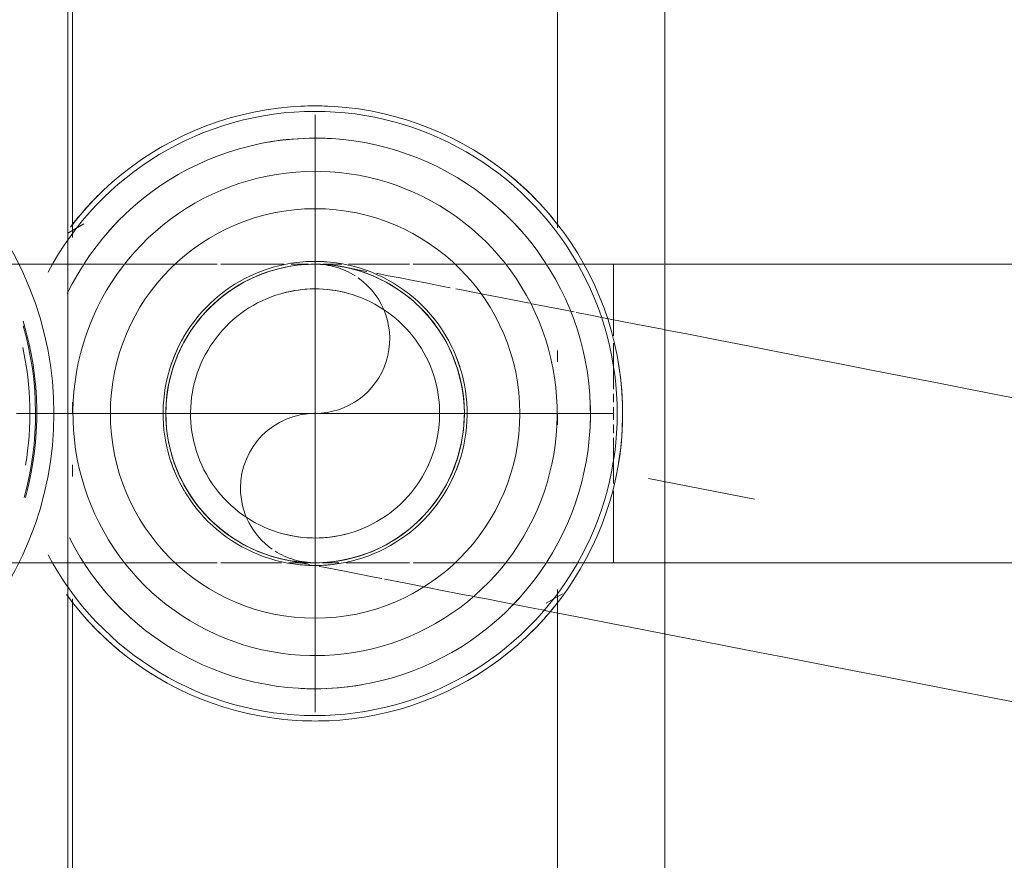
# Model space of a CAD drawing. Header units: millimetres. Extents: x -125 to 26481, y 4748 to 39818.
# Tile 72 of 104: x 18374 to 18426, y 36677 to 36722. Entities that reach past the tile are written whole.
import ezdxf

# ---------------------------------------------------------------- set-up
doc = ezdxf.new("R2010")
doc.units = ezdxf.units.MM
for name, pattern in [('ADSK_Осевая', [700, 500, -100, 0, -100]), ('ADSK_Скрыто', [300, 150, -150]), ('ADSK_Штриховая_ш3 п1_5', [225, 150, -75])]:
    doc.linetypes.add(name, pattern=pattern)
for name, color, linetype, lineweight in [('A-DETL-____-HDLN', 90, 'ADSK_Скрыто', 9), ('A-DETL-____-MBND', 5, 'ADSK_Штриховая_ш3 п1_5', 20), ('M-EQPM-____-OTLN', 50, 'Continuous', 20), ('P-PIPE-____-CNTR', 3, 'ADSK_Осевая', 20)]:
    doc.layers.add(name, color=color, linetype=linetype, lineweight=lineweight)

# ---------------------------------------------------------------- blocks, each defined once
blk = doc.blocks.new('ADSK_Коллектор с регулирующими клапанами и расходомерами - N4-1658406-В_Этаж 02_Отопление')
at = {"layer": 'M-EQPM-____-OTLN'}
for p, q in [((200, 86.75), (62, 86.75)), ((121.058, 81), (90.438, 81)), ((128.238, 81), (127.62, 81)), ((131.608, 81), (131, 81)), ((170.984, 81), (140.438, 81)), ((141.168, 80.389), (140.669, 81.253)), ((120.832, 55.611), (121.329, 54.75)), ((90.942, 55), (121.564, 55)), ((130.392, 55), (131, 55)), ((133.762, 55), (134.38, 55)), ((140.942, 55), (170.984, 55)), ((200, 54.75), (62, 54.75))]:
    blk.add_line(p, q, dxfattribs=at)
at = {"layer": 'M-EQPM-____-OTLN', "flags": 128}
for points in [[(147.483, 68), (147.47, 68.659), (147.43, 69.317), (147.364, 69.973), (147.272, 70.626), (147.154, 71.275), (147.011, 71.918), (146.841, 72.555), (146.646, 73.185), (146.426, 73.807), (146.182, 74.419), (145.913, 75.021), (145.62, 75.611), (145.304, 76.19), (144.965, 76.756), (144.604, 77.307), (144.221, 77.844), (143.817, 78.364), (143.392, 78.869), (142.947, 79.355), (142.484, 79.824), (142.002, 80.274), (141.502, 80.704), (140.986, 81.114), (140.453, 81.503), (139.906, 81.87), (139.344, 82.215), (138.769, 82.537), (138.181, 82.836), (137.582, 83.112), (136.973, 83.363), (136.354, 83.589), (135.726, 83.791), (135.091, 83.967), (134.449, 84.118), (133.802, 84.243), (133.15, 84.342), (132.495, 84.415), (131.837, 84.462), (131.178, 84.482), (130.519, 84.476), (129.86, 84.443), (129.204, 84.385), (128.55, 84.3), (127.9, 84.189), (127.255, 84.052), (126.616, 83.889), (125.984, 83.701), (125.36, 83.488), (124.746, 83.25), (124.141, 82.988), (123.547, 82.702), (122.965, 82.392), (122.396, 82.059), (121.84, 81.704), (121.3, 81.326), (120.775, 80.928), (120.266, 80.509), (119.774, 80.069), (119.301, 79.611), (118.846, 79.134), (118.41, 78.639), (117.995, 78.127), (117.6, 77.599), (117.227, 77.055), (116.876, 76.497), (116.547, 75.925), (116.242, 75.341), (115.96, 74.745), (115.703, 74.138), (115.469, 73.522), (115.261, 72.896), (115.078, 72.263), (114.92, 71.623), (114.788, 70.977), (114.682, 70.326), (114.602, 69.672), (114.548, 69.015), (114.521, 68.356), (114.517, 68)], [(145.756, 68), (145.744, 68.59), (145.709, 69.179), (145.65, 69.766), (145.567, 70.351), (145.462, 70.932), (145.333, 71.507), (145.181, 72.078), (145.007, 72.642), (144.81, 73.198), (144.591, 73.746), (144.35, 74.285), (144.088, 74.814), (143.805, 75.332), (143.502, 75.838), (143.178, 76.332), (142.835, 76.812), (142.474, 77.278), (142.093, 77.73), (141.695, 78.166), (141.28, 78.585), (140.849, 78.988), (140.402, 79.373), (139.939, 79.74), (139.463, 80.088), (138.973, 80.416), (138.47, 80.725), (137.955, 81.014), (137.429, 81.282), (136.893, 81.528), (136.347, 81.753), (135.793, 81.956), (135.231, 82.136), (134.662, 82.294), (134.087, 82.429), (133.508, 82.541), (132.924, 82.63), (132.338, 82.695), (131.749, 82.737), (131.159, 82.755), (130.569, 82.749), (129.98, 82.72), (129.392, 82.668), (128.807, 82.592), (128.225, 82.492), (127.647, 82.37), (127.076, 82.224), (126.51, 82.056), (125.951, 81.865), (125.401, 81.652), (124.859, 81.417), (124.328, 81.161), (123.807, 80.884), (123.297, 80.586), (122.8, 80.268), (122.316, 79.93), (121.846, 79.573), (121.391, 79.198), (120.951, 78.805), (120.527, 78.394), (120.119, 77.967), (119.729, 77.524), (119.358, 77.066), (119.004, 76.593), (118.67, 76.106), (118.356, 75.607), (118.062, 75.095), (117.789, 74.572), (117.536, 74.038), (117.306, 73.495), (117.097, 72.943), (116.91, 72.383), (116.746, 71.816), (116.605, 71.243), (116.487, 70.665), (116.392, 70.082), (116.32, 69.496), (116.272, 68.908), (116.248, 68.319), (116.244, 68)], [(143.978, 68), (143.968, 68.519), (143.937, 69.037), (143.885, 69.554), (143.813, 70.068), (143.72, 70.578), (143.606, 71.085), (143.473, 71.587), (143.32, 72.083), (143.146, 72.572), (142.954, 73.054), (142.742, 73.528), (142.512, 73.993), (142.263, 74.449), (141.996, 74.894), (141.711, 75.328), (141.41, 75.751), (141.092, 76.161), (140.757, 76.558), (140.407, 76.941), (140.042, 77.31), (139.663, 77.664), (139.269, 78.003), (138.863, 78.326), (138.443, 78.632), (138.012, 78.921), (137.57, 79.193), (137.117, 79.446), (136.654, 79.682), (136.183, 79.899), (135.703, 80.096), (135.215, 80.275), (134.721, 80.433), (134.221, 80.572), (133.716, 80.691), (133.206, 80.79), (132.693, 80.867), (132.177, 80.925), (131.659, 80.962), (131.14, 80.978), (130.621, 80.973), (130.103, 80.947), (129.586, 80.901), (129.071, 80.834), (128.559, 80.747), (128.051, 80.639), (127.548, 80.511), (127.051, 80.363), (126.559, 80.195), (126.075, 80.008), (125.599, 79.801), (125.132, 79.576), (124.673, 79.332), (124.225, 79.07), (123.788, 78.79), (123.362, 78.493), (122.949, 78.179), (122.548, 77.849), (122.161, 77.503), (121.788, 77.142), (121.43, 76.766), (121.087, 76.377), (120.76, 75.974), (120.449, 75.558), (120.155, 75.13), (119.879, 74.69), (119.62, 74.24), (119.38, 73.78), (119.158, 73.311), (118.955, 72.833), (118.772, 72.348), (118.607, 71.855), (118.463, 71.356), (118.339, 70.852), (118.235, 70.344), (118.152, 69.832), (118.089, 69.316), (118.046, 68.799), (118.025, 68.28), (118.022, 68)], [(139.15, 68), (139.143, 68.326), (139.124, 68.651), (139.091, 68.976), (139.046, 69.298), (138.988, 69.619), (138.916, 69.937), (138.833, 70.252), (138.736, 70.564), (138.628, 70.871), (138.507, 71.174), (138.374, 71.471), (138.229, 71.764), (138.073, 72.05), (137.905, 72.329), (137.726, 72.602), (137.537, 72.867), (137.337, 73.125), (137.127, 73.374), (136.907, 73.615), (136.678, 73.846), (136.44, 74.069), (136.193, 74.282), (135.937, 74.484), (135.674, 74.676), (135.403, 74.858), (135.126, 75.029), (134.841, 75.188), (134.551, 75.336), (134.255, 75.472), (133.953, 75.596), (133.647, 75.708), (133.337, 75.808), (133.023, 75.895), (132.705, 75.97), (132.385, 76.031), (132.063, 76.08), (131.739, 76.116), (131.414, 76.139), (131.088, 76.15), (130.762, 76.147), (130.436, 76.13), (130.112, 76.101), (129.788, 76.059), (129.467, 76.005), (129.148, 75.937), (128.832, 75.856), (128.52, 75.763), (128.211, 75.658), (127.907, 75.54), (127.608, 75.411), (127.315, 75.269), (127.027, 75.116), (126.746, 74.951), (126.471, 74.776), (126.204, 74.589), (125.944, 74.392), (125.692, 74.185), (125.449, 73.968), (125.215, 73.741), (124.99, 73.505), (124.775, 73.26), (124.57, 73.007), (124.374, 72.746), (124.19, 72.477), (124.016, 72.201), (123.854, 71.919), (123.703, 71.63), (123.564, 71.335), (123.436, 71.035), (123.321, 70.73), (123.218, 70.421), (123.127, 70.108), (123.049, 69.791), (122.984, 69.472), (122.932, 69.15), (122.892, 68.827), (122.865, 68.502), (122.852, 68.176), (122.85, 68)], [(137.676, 68), (137.671, 68.267), (137.655, 68.534), (137.628, 68.799), (137.591, 69.064), (137.543, 69.326), (137.485, 69.587), (137.416, 69.845), (137.337, 70.1), (137.248, 70.352), (137.149, 70.6), (137.04, 70.844), (136.922, 71.083), (136.794, 71.317), (136.656, 71.546), (136.51, 71.77), (136.355, 71.987), (136.191, 72.198), (136.019, 72.402), (135.839, 72.599), (135.651, 72.789), (135.456, 72.971), (135.254, 73.145), (135.044, 73.311), (134.829, 73.469), (134.607, 73.618), (134.38, 73.757), (134.147, 73.888), (133.909, 74.009), (133.666, 74.121), (133.419, 74.222), (133.168, 74.314), (132.914, 74.396), (132.657, 74.467), (132.397, 74.528), (132.135, 74.579), (131.871, 74.619), (131.605, 74.649), (131.339, 74.667), (131.072, 74.676), (130.805, 74.673), (130.538, 74.66), (130.272, 74.636), (130.008, 74.602), (129.744, 74.557), (129.483, 74.501), (129.224, 74.436), (128.968, 74.359), (128.716, 74.273), (128.467, 74.177), (128.222, 74.07), (127.981, 73.955), (127.746, 73.829), (127.515, 73.694), (127.29, 73.55), (127.071, 73.398), (126.858, 73.236), (126.652, 73.066), (126.453, 72.888), (126.261, 72.703), (126.077, 72.509), (125.901, 72.309), (125.733, 72.102), (125.573, 71.888), (125.422, 71.667), (125.279, 71.441), (125.146, 71.21), (125.023, 70.973), (124.909, 70.732), (124.804, 70.486), (124.71, 70.236), (124.625, 69.983), (124.551, 69.727), (124.487, 69.467), (124.434, 69.206), (124.391, 68.942), (124.358, 68.677), (124.337, 68.411), (124.326, 68.144), (124.324, 68)], [(114.517, 68), (114.53, 67.341), (114.57, 66.683), (114.636, 66.027), (114.728, 65.374), (114.846, 64.725), (114.989, 64.082), (115.159, 63.445), (115.354, 62.815), (115.574, 62.193), (115.818, 61.581), (116.087, 60.979), (116.38, 60.389), (116.696, 59.81), (117.035, 59.244), (117.396, 58.693), (117.779, 58.156), (118.183, 57.636), (118.608, 57.131), (119.053, 56.645), (119.516, 56.176), (119.998, 55.726), (120.498, 55.296), (121.014, 54.886)], [(116.244, 68), (116.256, 67.41), (116.291, 66.821), (116.35, 66.234), (116.433, 65.649), (116.538, 65.068), (116.667, 64.493), (116.819, 63.922), (116.993, 63.358), (117.19, 62.802), (117.409, 62.254), (117.65, 61.715), (117.912, 61.186), (118.195, 60.668), (118.498, 60.162), (118.822, 59.668), (119.165, 59.188), (119.526, 58.722), (119.907, 58.27), (120.305, 57.834), (120.72, 57.415), (121.151, 57.012), (121.598, 56.627), (122.061, 56.26), (122.537, 55.912), (123.027, 55.584), (123.53, 55.275), (124.045, 54.986), (124.571, 54.718)], [(118.022, 68), (118.032, 67.481), (118.063, 66.963), (118.115, 66.446), (118.187, 65.932), (118.28, 65.422), (118.394, 64.915), (118.527, 64.413), (118.68, 63.917), (118.854, 63.428), (119.046, 62.946), (119.258, 62.472), (119.488, 62.007), (119.737, 61.551), (120.004, 61.106), (120.289, 60.672), (120.59, 60.249), (120.908, 59.839), (121.243, 59.442), (121.593, 59.059), (121.958, 58.69), (122.337, 58.336), (122.731, 57.997), (123.137, 57.674), (123.557, 57.368), (123.988, 57.079), (124.43, 56.807), (124.883, 56.554), (125.346, 56.318), (125.817, 56.101), (126.297, 55.904), (126.785, 55.725), (127.279, 55.567), (127.779, 55.428), (128.284, 55.309), (128.794, 55.21), (129.307, 55.133), (129.823, 55.075), (130.341, 55.038), (130.86, 55.022), (131.379, 55.027), (131.897, 55.053), (132.414, 55.099), (132.929, 55.166), (133.441, 55.253), (133.949, 55.361), (134.452, 55.489), (134.949, 55.637), (135.441, 55.805), (135.925, 55.992), (136.401, 56.199), (136.868, 56.424), (137.327, 56.668), (137.775, 56.93), (138.212, 57.21), (138.638, 57.507), (139.051, 57.821), (139.452, 58.151), (139.839, 58.497), (140.212, 58.858), (140.57, 59.234), (140.913, 59.623), (141.24, 60.026), (141.551, 60.442), (141.845, 60.87), (142.121, 61.31), (142.38, 61.76), (142.62, 62.22), (142.842, 62.689), (143.045, 63.167), (143.228, 63.652), (143.393, 64.145), (143.537, 64.644), (143.661, 65.148), (143.765, 65.656), (143.848, 66.168), (143.911, 66.684), (143.954, 67.201), (143.975, 67.72), (143.978, 68)], [(122.85, 68), (122.857, 67.674), (122.876, 67.349), (122.909, 67.024), (122.954, 66.702), (123.012, 66.381), (123.084, 66.063), (123.167, 65.748), (123.264, 65.436), (123.372, 65.129), (123.493, 64.826), (123.626, 64.529), (123.771, 64.236), (123.927, 63.95), (124.095, 63.671), (124.274, 63.398), (124.463, 63.133), (124.663, 62.875), (124.873, 62.626), (125.093, 62.385), (125.322, 62.154), (125.56, 61.931), (125.807, 61.718), (126.063, 61.516), (126.326, 61.324), (126.597, 61.142), (126.874, 60.971), (127.159, 60.812), (127.449, 60.664), (127.745, 60.528), (128.047, 60.404), (128.353, 60.292), (128.663, 60.192), (128.977, 60.105), (129.295, 60.03), (129.615, 59.969), (129.937, 59.92), (130.261, 59.884), (130.586, 59.861), (130.912, 59.85), (131.238, 59.853), (131.564, 59.87), (131.888, 59.899), (132.212, 59.941), (132.533, 59.995), (132.852, 60.063), (133.168, 60.144), (133.48, 60.237), (133.789, 60.342), (134.093, 60.46), (134.392, 60.589), (134.685, 60.731), (134.973, 60.884), (135.254, 61.049), (135.529, 61.224), (135.796, 61.411), (136.056, 61.608), (136.308, 61.815), (136.551, 62.032), (136.785, 62.259), (137.01, 62.495), (137.225, 62.74), (137.43, 62.993), (137.626, 63.254), (137.81, 63.523), (137.984, 63.799), (138.146, 64.081), (138.297, 64.37), (138.436, 64.665), (138.564, 64.965), (138.679, 65.27), (138.782, 65.579), (138.873, 65.892), (138.951, 66.209), (139.016, 66.528), (139.068, 66.85), (139.108, 67.173), (139.135, 67.498), (139.148, 67.824), (139.15, 68)], [(124.324, 68), (124.329, 67.733), (124.345, 67.466), (124.372, 67.201), (124.409, 66.936), (124.457, 66.674), (124.515, 66.413), (124.584, 66.155), (124.663, 65.9), (124.752, 65.648), (124.851, 65.4), (124.96, 65.156), (125.078, 64.917), (125.206, 64.683), (125.344, 64.454), (125.49, 64.23), (125.645, 64.013), (125.809, 63.802), (125.981, 63.598), (126.161, 63.401), (126.349, 63.211), (126.544, 63.029), (126.746, 62.855), (126.956, 62.689), (127.171, 62.531), (127.393, 62.382), (127.62, 62.243), (127.853, 62.112), (128.091, 61.991), (128.334, 61.879), (128.581, 61.778), (128.832, 61.686), (129.086, 61.604), (129.343, 61.533), (129.603, 61.472), (129.865, 61.421), (130.129, 61.381), (130.395, 61.351), (130.661, 61.333), (130.928, 61.324), (131.195, 61.327), (131.462, 61.34), (131.728, 61.364), (131.992, 61.398), (132.256, 61.443), (132.517, 61.499), (132.776, 61.564), (133.032, 61.641), (133.284, 61.727), (133.533, 61.823), (133.778, 61.93), (134.019, 62.045), (134.254, 62.171), (134.485, 62.306), (134.71, 62.45), (134.929, 62.602), (135.142, 62.764), (135.348, 62.934), (135.547, 63.112), (135.739, 63.297), (135.923, 63.491), (136.099, 63.691), (136.267, 63.898), (136.427, 64.112), (136.578, 64.333), (136.721, 64.559), (136.854, 64.79), (136.977, 65.027), (137.091, 65.268), (137.196, 65.514), (137.29, 65.764), (137.375, 66.017), (137.449, 66.273), (137.513, 66.533), (137.566, 66.794), (137.609, 67.058), (137.642, 67.323), (137.663, 67.589), (137.674, 67.856), (137.676, 68)], [(137.672, 54.839), (138.193, 55.116), (138.703, 55.414), (139.2, 55.732), (139.684, 56.07), (140.154, 56.427), (140.609, 56.802), (141.049, 57.195), (141.473, 57.606), (141.881, 58.033), (142.271, 58.476), (142.642, 58.934), (142.996, 59.407), (143.33, 59.894), (143.644, 60.393), (143.938, 60.905), (144.211, 61.428), (144.464, 61.962), (144.694, 62.505), (144.903, 63.057), (145.09, 63.617), (145.254, 64.184), (145.395, 64.757), (145.513, 65.335), (145.608, 65.918), (145.68, 66.504), (145.728, 67.092), (145.752, 67.681), (145.756, 68)], [(140.7, 54.674), (141.225, 55.072), (141.734, 55.491), (142.226, 55.931), (142.699, 56.389), (143.154, 56.866), (143.59, 57.361), (144.005, 57.873), (144.4, 58.401), (144.773, 58.945), (145.124, 59.503), (145.453, 60.075), (145.758, 60.659), (146.04, 61.255), (146.297, 61.862), (146.531, 62.478), (146.739, 63.104), (146.922, 63.737), (147.08, 64.377), (147.212, 65.023), (147.318, 65.674), (147.398, 66.328), (147.452, 66.985), (147.479, 67.644), (147.483, 68)]]:
    blk.add_lwpolyline(points, dxfattribs=at)
at = {"layer": 'M-EQPM-____-OTLN'}
for centre, radius, start, end in [((131, 68), 16.483, 80.7583, 100.4701), ((131, 68), 16.192, 360, 180), ((131, 68), 14.757, 86.4164, 92.8479), ((131, 68), 14.757, 86.407, 92.8444), ((131, 68), 16.483, 129.0526, 142.0096), ((131, 68), 16.483, 42.7006, 52.2304), ((131, 68), 14.757, 129.4407, 138.1279), ((131, 68), 14.757, 129.4338, 138.1241), ((131, 68), 10.974, 0, 180), ((131, 68), 14.757, 45, 48.5734), ((131, 68), 14.757, 45, 48.569), ((131, 68), 8.15, 107.956, 120), ((131, 68), 8.15, 59.4838, 71.6603), ((131, 68), 14.757, 360, 9.7004), ((131, 68), 14.757, 360, 9.6983), ((131, 68), 6.676, 164.5765, 180), ((131, 68), 6.676, 360, 15.4235), ((131, 68), 16.483, 177.6765, 180), ((131, 68), 14.757, 176.6203, 180), ((131, 68), 14.757, 176.6244, 180), ((131, 68), 8.15, 175.5547, 180), ((131, 68), 8.15, 360, 6.3955), ((131, 68), 16.483, 360, 2.6477), ((131, 68), 16.483, 180, 182.6477), ((131, 68), 16.192, 180, 242.0876), ((131, 68), 14.757, 180, 189.7004), ((131, 68), 14.757, 180, 189.6983), ((131, 68), 10.974, 180, 0), ((131, 68), 8.15, 180, 184.4453), ((131, 68), 6.676, 180, 195.4235), ((131, 68), 6.676, 344.5765, 360), ((131, 68), 16.192, 297.9124, 360), ((131, 68), 8.15, 353.6012, 360), ((131, 68), 14.757, 356.6244, 360), ((131, 68), 14.757, 356.6203, 360), ((131, 68), 16.483, 357.6765, 360), ((131, 68), 8.15, 240, 251.6603), ((131, 68), 8.15, 287.956, 300.5161), ((131, 68), 14.757, 309.4338, 318.1241), ((131, 68), 14.757, 309.4407, 318.1279), ((131, 68), 14.757, 225, 228.5734), ((131, 68), 14.757, 225, 228.569), ((131, 68), 16.483, 309.0526, 322.0096), ((131, 68), 16.483, 222.7006, 232.2345), ((131, 36), 18, 45, 135), ((131, 36), 17.084, 74.6894, 106.8084), ((131, 36), 17.018, 74.6301, 106.0052), ((131, 36), 16.711, 80.4736, 102.1893)]:
    blk.add_arc(centre, radius, start, end, dxfattribs=at)
blk = doc.blocks.new('ADSK_СШПЭ Аксиальный_Поворот с фиксатором - Поворот трубы-V40-В_Этаж 02_Отопление')
at = {"layer": 'A-DETL-____-HDLN', "color": 1}
for p, q in [((34131.098, 36708.603), (34131.418, 36708.603)), ((34134.822, 36691.754), (34134.414, 36691.834)), ((34135.269, 36691.667), (34134.97, 36691.725)), ((34139.674, 36690.807), (34139.337, 36690.872)), ((34140.509, 36690.644), (34139.799, 36690.782))]:
    blk.add_line(p, q, dxfattribs=at)
at = {"layer": 'A-DETL-____-HDLN', "color": 1, "flags": 128}
for points in [[(34124.233, 36704.46), (34124.271, 36704.53), (34124.434, 36704.806), (34124.607, 36705.075), (34124.791, 36705.336), (34124.986, 36705.591), (34125.19, 36705.837), (34125.404, 36706.075), (34125.627, 36706.304), (34125.86, 36706.524), (34126.101, 36706.734), (34126.35, 36706.935), (34126.607, 36707.125), (34126.872, 36707.306), (34127.143, 36707.475), (34127.421, 36707.633), (34127.705, 36707.781), (34127.995, 36707.916), (34128.29, 36708.04), (34128.59, 36708.152), (34128.894, 36708.252), (34129.201, 36708.34), (34129.512, 36708.416), (34129.826, 36708.478), (34130.142, 36708.529), (34130.46, 36708.566), (34130.779, 36708.591), (34130.865, 36708.595)], [(34131.619, 36708.594), (34131.738, 36708.589), (34132.057, 36708.563), (34132.375, 36708.524), (34132.69, 36708.472), (34132.775, 36708.456)], [(34132.775, 36708.456), (34132.813, 36708.449), (34132.926, 36708.427), (34133.114, 36708.39), (34133.377, 36708.339), (34133.714, 36708.273), (34134.016, 36708.214)], [(34134.535, 36708.113), (34134.61, 36708.098), (34135.167, 36707.989), (34135.795, 36707.867), (34136.494, 36707.73), (34137.262, 36707.58), (34138.099, 36707.417), (34138.482, 36707.342)], [(34138.782, 36707.283), (34139.002, 36707.24), (34139.971, 36707.051), (34141.004, 36706.849), (34142.099, 36706.635), (34142.742, 36706.51)], [(34142.865, 36706.486), (34143.254, 36706.41), (34144.468, 36706.173), (34145.127, 36706.044)], [(34145.243, 36706.021), (34145.738, 36705.925), (34147.063, 36705.666), (34148.441, 36705.397), (34149.869, 36705.118), (34149.96, 36705.1)], [(34123.39, 36702.138), (34123.458, 36702.451), (34123.538, 36702.761), (34123.63, 36703.067), (34123.735, 36703.37), (34123.851, 36703.668), (34123.98, 36703.961), (34124.12, 36704.248)], [(34124.134, 36696.937), (34124.066, 36697.068), (34123.93, 36697.358), (34123.806, 36697.653), (34123.694, 36697.953), (34123.594, 36698.257), (34123.506, 36698.564), (34123.431, 36698.875), (34123.368, 36699.189), (34123.318, 36699.505), (34123.28, 36699.823), (34123.255, 36700.142), (34123.243, 36700.461), (34123.244, 36700.781), (34123.257, 36701.101), (34123.283, 36701.42), (34123.322, 36701.738), (34123.374, 36702.053), (34123.39, 36702.138)], [(34129.708, 36692.753), (34129.395, 36692.821), (34129.086, 36692.901), (34128.779, 36692.993), (34128.477, 36693.098), (34128.179, 36693.214), (34127.886, 36693.343), (34127.598, 36693.483), (34127.316, 36693.634), (34127.041, 36693.797), (34126.772, 36693.97), (34126.51, 36694.154), (34126.256, 36694.348), (34126.01, 36694.553), (34125.772, 36694.767), (34125.543, 36694.99), (34125.323, 36695.223), (34125.112, 36695.464), (34124.912, 36695.713), (34124.721, 36695.97), (34124.541, 36696.235), (34124.372, 36696.506), (34124.213, 36696.784)], [(34130.946, 36692.511), (34130.751, 36692.549), (34130.394, 36692.619), (34130.111, 36692.674), (34129.902, 36692.715), (34129.769, 36692.741), (34129.711, 36692.753), (34129.708, 36692.753)], [(34134.414, 36691.834), (34133.628, 36691.988), (34132.91, 36692.128), (34132.262, 36692.254), (34131.686, 36692.367), (34131.467, 36692.41)], [(34139.337, 36690.872), (34138.226, 36691.089), (34137.177, 36691.294), (34136.19, 36691.487), (34135.269, 36691.667)], [(34143.605, 36690.039), (34143.024, 36690.152), (34141.738, 36690.404), (34140.509, 36690.644)], [(34150.218, 36688.747), (34148.684, 36689.047), (34147.196, 36689.338), (34145.755, 36689.619), (34144.363, 36689.891)]]:
    blk.add_lwpolyline(points, dxfattribs=at)
at = {"layer": 'A-DETL-____-HDLN', "color": 1}
for start, end in [(93.9486, 138.9486), (92.9157, 93.9486), (87.9467, 91.6263), (78.9486, 86.3467), (48.9486, 78.9486), (27.9467, 46.4066), (138.9486, 151.6263), (153.9486, 168.9486), (152.9157, 153.9486), (348.9486, 26.3467), (168.9486, 198.9486), (332.9157, 348.9486), (198.9486, 206.3467), (207.9467, 213.9486), (272.9157, 331.6263), (213.9486, 266.3467), (267.9467, 271.6263)]:
    blk.add_arc((34131.242, 36700.605), 8, start, end, dxfattribs=at)
at = {"layer": 'A-DETL-____-MBND', "color": 10}
blk.add_line((34144.363, 36689.891), (34143.631, 36690.034), dxfattribs=at)
at = {"layer": 'A-DETL-____-MBND', "color": 10, "flags": 128}
for points in [[(34149.992, 36705.094), (34151.345, 36704.829), (34152.867, 36704.532), (34154.432, 36704.227), (34156.037, 36703.913), (34157.681, 36703.592), (34159.36, 36703.264), (34161.072, 36702.93), (34162.815, 36702.589), (34164.584, 36702.244), (34166.378, 36701.893), (34168.194, 36701.539), (34170.028, 36701.18), (34171.878, 36700.819), (34173.741, 36700.455), (34175.614, 36700.09), (34177.493, 36699.722), (34179.377, 36699.355), (34179.885, 36699.255)], [(34176.818, 36683.552), (34174.934, 36683.92), (34173.053, 36684.287), (34171.178, 36684.653), (34169.313, 36685.018), (34167.459, 36685.38), (34165.62, 36685.739), (34163.799, 36686.095), (34161.999, 36686.446), (34160.223, 36686.793), (34158.473, 36687.135), (34156.752, 36687.471), (34155.064, 36687.801), (34153.41, 36688.124), (34151.794, 36688.439), (34150.218, 36688.747)]]:
    blk.add_lwpolyline(points, dxfattribs=at)
blk = doc.blocks.new('ADSK_СШПЭ Аксиальный_Поворот с фиксатором - Поворот трубы-V72-В_Этаж 02_Отопление')
at = {"layer": 'A-DETL-____-HDLN', "color": 5}
for p, q in [((34129.959, 36708.605), (34130.882, 36708.605)), ((34131.081, 36708.605), (34131.403, 36708.605)), ((34131.651, 36708.605), (34132.668, 36708.605)), ((34147.241, 36704.772), (34147.241, 36708.605)), ((34147.241, 36702.675), (34147.241, 36704.369)), ((34147.241, 36701.912), (34147.241, 36702.675)), ((34147.241, 36701.205), (34147.241, 36701.652)), ((34147.241, 36700.605), (34147.241, 36700.944)), ((34147.241, 36700.266), (34147.241, 36700.605)), ((34147.241, 36699.557), (34147.241, 36700.004)), ((34147.241, 36698.534), (34147.241, 36699.298)), ((34147.241, 36696.853), (34147.241, 36698.534)), ((34147.241, 36692.605), (34147.241, 36696.466)), ((34118.788, 36692.605), (34118.575, 36692.605)), ((34120.138, 36692.605), (34118.905, 36692.605)), ((34120.962, 36692.605), (34120.138, 36692.605)), ((34121.744, 36692.605), (34121.086, 36692.605)), ((34125.991, 36692.605), (34125.075, 36692.605)), ((34126.796, 36692.605), (34126.19, 36692.605)), ((34128.549, 36692.605), (34126.796, 36692.605)), ((34129.445, 36692.605), (34128.549, 36692.605)), ((34130.332, 36692.605), (34129.816, 36692.605)), ((34130.883, 36692.605), (34130.332, 36692.605)), ((34131.402, 36692.605), (34131.082, 36692.605)), ((34132.142, 36692.605), (34131.6, 36692.605)), ((34132.523, 36692.605), (34132.142, 36692.605)), ((34133.976, 36692.605), (34132.908, 36692.605)), ((34135.831, 36692.605), (34133.976, 36692.605)), ((34136.294, 36692.605), (34135.831, 36692.605)), ((34137.705, 36692.605), (34136.492, 36692.605)), ((34143.405, 36692.605), (34141.495, 36692.605)), ((34143.58, 36692.605), (34143.405, 36692.605)), ((34145.321, 36692.605), (34143.699, 36692.605)), ((34147.241, 36692.605), (34145.321, 36692.605))]:
    blk.add_line(p, q, dxfattribs=at)
at = {"layer": 'A-DETL-____-HDLN', "color": 5, "flags": 128}
for points in [[(34099.241, 36708.605), (34099.279, 36708.605), (34099.394, 36708.605), (34099.586, 36708.605), (34099.854, 36708.605), (34100.198, 36708.605), (34100.617, 36708.605), (34101.11, 36708.605), (34101.678, 36708.605), (34102.318, 36708.605), (34103.03, 36708.605), (34103.813, 36708.605), (34104.665, 36708.605), (34105.586, 36708.605), (34106.573, 36708.605), (34107.625, 36708.605), (34108.74, 36708.605), (34109.917, 36708.605), (34111.154, 36708.605), (34112.449, 36708.605), (34113.799, 36708.605), (34115.203, 36708.605), (34116.658, 36708.605), (34118.161, 36708.605), (34118.784, 36708.605)], [(34118.903, 36708.605), (34119.712, 36708.605), (34120.962, 36708.605)], [(34121.088, 36708.605), (34121.306, 36708.605), (34122.942, 36708.605), (34124.617, 36708.605), (34125.99, 36708.605)], [(34126.189, 36708.605), (34126.328, 36708.605), (34128.073, 36708.605), (34129.575, 36708.605)], [(34133.041, 36708.605), (34133.479, 36708.605), (34135.328, 36708.605), (34136.295, 36708.605)], [(34136.493, 36708.605), (34137.197, 36708.605), (34139.082, 36708.605), (34140.981, 36708.605), (34141.398, 36708.605)], [(34141.522, 36708.605), (34142.889, 36708.605), (34143.578, 36708.605)], [(34143.696, 36708.605), (34144.804, 36708.605), (34146.723, 36708.605), (34147.241, 36708.605)], [(34118.575, 36692.605), (34117.059, 36692.605), (34115.59, 36692.605), (34114.173, 36692.605), (34112.808, 36692.605), (34111.498, 36692.605), (34110.245, 36692.605), (34109.052, 36692.605), (34107.92, 36692.605), (34106.85, 36692.605), (34105.845, 36692.605), (34104.907, 36692.605), (34104.036, 36692.605), (34103.234, 36692.605), (34102.503, 36692.605), (34101.843, 36692.605), (34101.256, 36692.605), (34100.743, 36692.605), (34100.303, 36692.605), (34099.939, 36692.605), (34099.651, 36692.605), (34099.439, 36692.605), (34099.303, 36692.605), (34099.244, 36692.605), (34099.241, 36692.605)], [(34125.075, 36692.605), (34123.391, 36692.605), (34121.744, 36692.605)], [(34141.395, 36692.605), (34139.594, 36692.605), (34137.705, 36692.605)]]:
    blk.add_lwpolyline(points, dxfattribs=at)

msp = doc.modelspace()

# ---------------------------------------------------------------- linework, layer by layer
at = {"layer": 'A-DETL-____-HDLN', "color": 5}
for p, q in [((18408.237, 36708.605), (18405.537, 36708.605)), ((18405.537, 36708.605), (18405.537, 36704.768)), ((18405.537, 36704.365), (18405.537, 36701.909)), ((18405.537, 36701.65), (18405.537, 36701.203)), ((18405.537, 36700.941), (18405.537, 36700.268)), ((18405.537, 36700.006), (18405.537, 36699.559)), ((18405.537, 36699.3), (18405.537, 36696.857)), ((18405.537, 36696.467), (18405.537, 36692.605)), ((18405.537, 36692.605), (18436.802, 36692.605))]:
    msp.add_line(p, q, dxfattribs=at)
at = {"layer": 'A-DETL-____-HDLN', "color": 1}
for centre, radius, start, end in [((18389.537, 36700.605), 8, 0, 180), ((18389.537, 36704.605), 4, 57.5114, 90), ((18389.537, 36704.605), 4, 270, 54.8648), ((18389.537, 36700.605), 8, 180, 0), ((18389.537, 36696.605), 4, 90, 180), ((18389.537, 36696.605), 4, 180, 234.8648), ((18389.537, 36696.605), 4, 237.5114, 270)]:
    msp.add_arc(centre, radius, start, end, dxfattribs=at)
at = {"layer": 'A-DETL-____-MBND', "color": 170}
msp.add_line((19158.534, 36708.605), (18408.287, 36708.605), dxfattribs=at)
at = {"layer": 'A-DETL-____-MBND', "color": 10}
msp.add_line((18407.41, 36697.114), (18413.092, 36696.004), dxfattribs=at)
at = {"layer": 'P-PIPE-____-CNTR', "color": 10}
for p, q in [((18389.537, 36684.605), (18389.537, 36716.605)), ((18373.537, 36700.605), (18405.537, 36700.605))]:
    msp.add_line(p, q, dxfattribs=at)

# ---------------------------------------------------------------- block references
at = {"layer": 'A-DETL-____-HDLN', "rotation": 270.0000468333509}
msp.add_blockref('ADSK_Коллектор с регулирующими клапанами и расходомерами - N4-1658406-В_Этаж 02_Отопление', (18321.537, 36831.605), dxfattribs=at)
at = {"layer": 'A-DETL-____-HDLN', "color": 5}
msp.add_blockref('ADSK_СШПЭ Аксиальный_Поворот с фиксатором - Поворот трубы-V72-В_Этаж 02_Отопление', (-15741.705, 0), dxfattribs=at)
at = {"layer": 'A-DETL-____-HDLN', "color": 1}
msp.add_blockref('ADSK_СШПЭ Аксиальный_Поворот с фиксатором - Поворот трубы-V40-В_Этаж 02_Отопление', (-15741.705, 0), dxfattribs=at)

doc.saveas('drawing.dxf')
